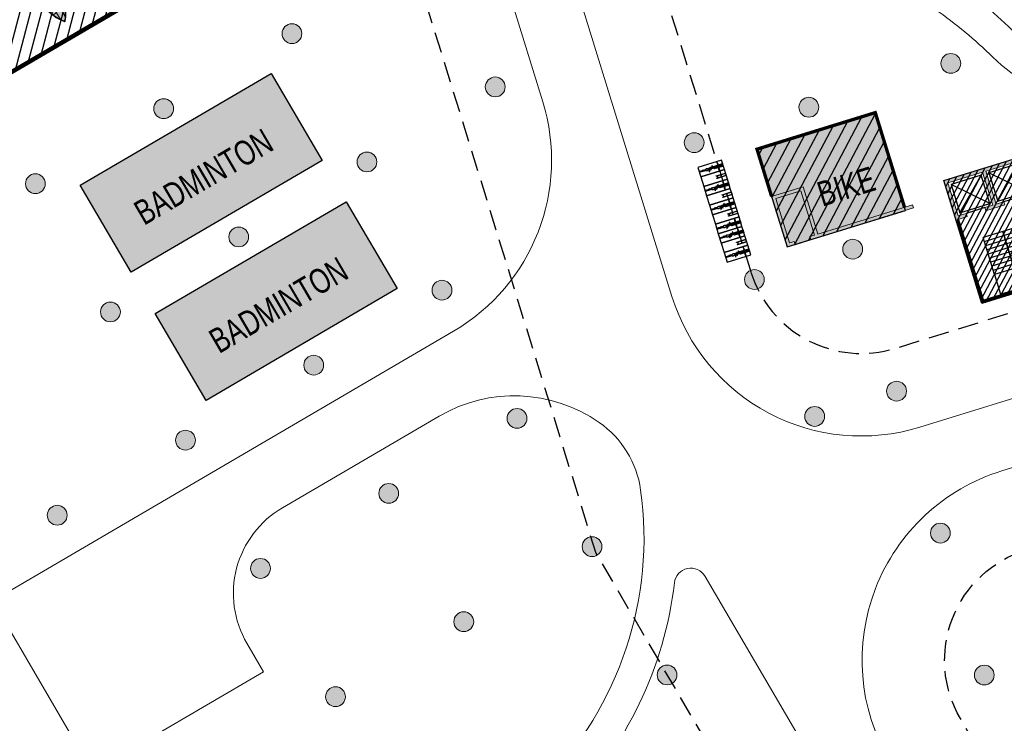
# Model space of a CAD drawing. Header units: millimetres. Extents: x -1402 to -179, y -280 to 6164.
# Tile 9 of 212: x -712 to -653, y 65 to 107. Entities that reach past the tile are written whole.
import ezdxf
from ezdxf.xclip import XClip

# ---------------------------------------------------------------- set-up
doc = ezdxf.new("R2010")
doc.units = ezdxf.units.MM
doc.header["$XCLIPFRAME"] = 0
doc.linetypes.add('AJN-Projection', pattern=[0.375, 0.25, -0.125])
doc.layers.get('0').update_dxf_attribs({"linetype": 'CONTINUOUS'})
doc.layers.get('DEFPOINTS').update_dxf_attribs({"linetype": 'CONTINUOUS'})
for name, color, linetype, lineweight in [('AJN-2-POT 120', 2, 'CONTINUOUS', 20), ('AJN-2-SBT-C', 2, 'CONTINUOUS', 20), ('AJN-5-ASC-C', 230, 'CONTINUOUS', 30), ('AJN-7-500-A', 10, 'CONTINUOUS', 18), ('AJN-8-252-H', 252, 'CONTINUOUS', 20), ('AJN-9-CIRCULATION-CAR', 251, 'CONTINUOUS', 5)]:
    doc.layers.add(name, color=color, linetype=linetype, lineweight=lineweight)
for name, color, linetype, true_color in [('AJN-2-SBT-H', 7, 'CONTINUOUS', 0x6e6e6e), ('AJN-8-254-H-CLAIR', 7, 'CONTINUOUS', 0xededed), ('AJN-9-SRF-MARINHORIZON-CIRUCLATION 100 %', 7, 'CONTINUOUS', 0xd100d1), ('AJN-9-SRF-MARINHORIZON-SERVICE', 7, 'CONTINUOUS', 0x645418)]:
    doc.layers.add(name, color=color, linetype=linetype, true_color=true_color)
for name, color, linetype in [('AJN-2-SBT-P', 251, 'AJN-Projection'), ('AJN-2-SBT-V', 51, 'CONTINUOUS'), ('AJN-3-MEX-V', 141, 'CONTINUOUS'), ('AJN-8-251-H', 251, 'CONTINUOUS')]:
    doc.layers.add(name, color=color, linetype=linetype)
doc.styles.get("Standard").update_dxf_attribs({"font": 'rs.shx', "bigfont": 'hztxt.shx'})

# ---------------------------------------------------------------- blocks, each defined once
blk = doc.blocks.new('1.20diam')
at = {"layer": 'AJN-2-SBT-H'}
h = blk.add_hatch(color=256, dxfattribs=at)
h.dxf.hatch_style = 1
edge = h.paths.add_edge_path()
edge.add_arc((0, 0), 0.6, 0, 360)
at = {"layer": 'AJN-2-POT 120', "linetype": 'Continuous'}
blk.add_circle((0, 0), 0.6, dxfattribs=at)
blk = doc.blocks.new('Badminton Court')
at = {"layer": 'AJN-8-254-H-CLAIR'}
h = blk.add_hatch(color=256, dxfattribs=at)
h.dxf.hatch_style = 1
h.paths.add_polyline_path([(0, 6.1), (13.4, 6.1), (13.4, 0), (0, 0)])
at = {"layer": 'AJN-2-SBT-V', "flags": 128}
blk.add_lwpolyline([(0, 6.1), (13.4, 6.1), (13.4, 0), (0, 0)], close=True, dxfattribs=at)
at = {"layer": 'AJN-7-500-A', "insert": (6.7, 2), "char_height": 1.5, "attachment_point": 8}
blk.add_mtext_dynamic_manual_height_columns('{\\fSwis721 LtCn BT|b0|i0|c0|p34;BADMINTON }', width=13.66556, gutter_width=35.694, heights=[0], dxfattribs=at)
blk = doc.blocks.new('A$C3204046C')
at = {"layer": 'AJN-2-SBT-H'}
h = blk.add_hatch(color=256, dxfattribs=at)
h.dxf.hatch_style = 1
h.paths.add_polyline_path([(2, 0.2), (2, 3.2), (0, 3.2), (0, 0), (0.5, 0), (0.5, 0.2), (0.2, 0.2), (0.2, 3), (1.8, 3), (1.8, 0.2), (1.5, 0.2), (1.5, 0), (8, 0), (8, 0.2)])
at = {"layer": 'AJN-8-254-H-CLAIR'}
h = blk.add_hatch(color=256, dxfattribs=at)
h.dxf.hatch_style = 1
h.paths.add_polyline_path([(7.5, 6.2), (0, 6.2), (0, 3.2), (2, 3.2), (2, 0.2), (7.5, 0.2)])
h.paths.add_polyline_path([(1.8, 3), (0.2, 3), (0.2, 0.2), (0.5, 0.2), (0.5, 0), (1.5, 0), (1.5, 0.2), (1.8, 0.2)])
at = {"layer": 'AJN-9-SRF-MARINHORIZON-SERVICE'}
h = blk.add_hatch(dxfattribs=at)
h.set_pattern_fill('ANSI31', color=256, scale=0.2, angle=-17.1663)
h.set_pattern_definition([(45, (-18.75, 34.7), (-0.449013, 0.449013), [])])
h.paths.add_polyline_path([(7.5, 0), (7.5, 6.2), (0, 6.2), (0, 0)])
at = {"layer": 'AJN-2-SBT-C', "flags": 128}
blk.add_lwpolyline([(0.2, 3), (0.2, 0.2), (0.5, 0.2), (0.5, 0), (0, 0), (0, 3.2), (2, 3.2), (2, 0.2), (8, 0.2), (8, 0), (1.5, 0), (1.5, 0.2), (1.8, 0.2), (1.8, 3)], close=True, dxfattribs=at)
at = {"layer": 'AJN-2-SBT-V'}
blk.add_line((0.5, 0), (1.5, 0), dxfattribs=at)
at = {"layer": 'AJN-3-MEX-V', "color": 132, "lineweight": 0, "ltscale": 1.5, "const_width": 0.2}
blk.add_lwpolyline([(0, 3.2), (0, 6.2), (7.5, 6.2), (7.5, 0.2)], dxfattribs=at)
at = {"layer": 'AJN-9-SRF-MARINHORIZON-SERVICE'}
blk.add_lwpolyline([(7.5, 6.2), (0, 6.2), (0, 0), (7.5, 0)], close=True, dxfattribs=at)
at = {"layer": 'AJN-7-500-A', "insert": (4.5, 1.7), "char_height": 1.5, "attachment_point": 8}
blk.add_mtext_dynamic_manual_height_columns('{\\fSwis721 LtCn BT|b0|i0|c0|p34;BIKE }', width=13.66556, gutter_width=35.694, heights=[0], dxfattribs=at)
blk = doc.blocks.new('Bike rack 01_top_cad-block.com')
at = {"color": 0}
for points in [[(0, 57), (0, 77), (-562, 77, 1), (-562, 57)], [(0, -77), (0, -57), (-562, -57, 1), (-562, -77)]]:
    blk.add_lwpolyline(points, format="xyb", close=True, dxfattribs=at)
for points in [[(-506, 57), (-506, -57)], [(-496, 57), (-496, -57)], [(-286, 57), (-286, -57)], [(-276, 57), (-276, -57)], [(-5, 57), (-5, -57)], [(0, 58), (0, -58)]]:
    blk.add_lwpolyline(points, dxfattribs=at)
blk = doc.blocks.new('bicycle')
for p, q in [((7365.077, -8018.021), (7365.077, -8018.041)), ((7365.077, -8018.021), (7365.163, -8018.021)), ((7365.077, -8018.041), (7365.163, -8018.041)), ((7365.163, -8018.011), (7365.163, -8018.051)), ((7365.163, -8018.011), (7365.168, -8018.011)), ((7365.163, -8018.051), (7365.168, -8018.051)), ((7365.168, -8018.011), (7365.168, -8018.051)), ((7365.168, -8018.021), (7365.357, -8018.021)), ((7365.168, -8018.041), (7365.357, -8018.041)), ((7365.307, -8017.96), (7365.307, -8018.021)), ((7365.307, -8017.96), (7365.322, -8017.96)), ((7365.307, -8018.041), (7365.307, -8018.082)), ((7365.322, -8017.96), (7365.322, -8018.021)), ((7365.322, -8018.041), (7365.322, -8018.077)), ((7365.327, -8017.919), (7365.357, -8017.919)), ((7365.327, -8017.919), (7365.327, -8018.021)), ((7365.327, -8018.041), (7365.327, -8018.09)), ((7365.327, -8018.113), (7365.327, -8018.613)), ((7365.332, -8017.76), (7365.332, -8017.919)), ((7365.337, -8018.116), (7365.337, -8018.161)), ((7365.342, -8018.097), (7365.347, -8018.097)), ((7365.347, -8018.041), (7365.347, -8018.132)), ((7365.387, -8017.919), (7365.357, -8017.919)), ((7365.545, -8018.021), (7365.357, -8018.021)), ((7365.545, -8018.041), (7365.357, -8018.041)), ((7365.367, -8018.041), (7365.367, -8018.132)), ((7365.371, -8018.097), (7365.367, -8018.097)), ((7365.377, -8018.116), (7365.377, -8018.161)), ((7365.382, -8017.76), (7365.382, -8017.919)), ((7365.387, -8017.919), (7365.387, -8018.021)), ((7365.387, -8018.041), (7365.387, -8018.09)), ((7365.387, -8018.113), (7365.387, -8018.617)), ((7365.391, -8017.96), (7365.391, -8018.021)), ((7365.406, -8017.96), (7365.391, -8017.96)), ((7365.391, -8018.041), (7365.391, -8018.077)), ((7365.406, -8017.96), (7365.406, -8018.021)), ((7365.406, -8018.041), (7365.406, -8018.082)), ((7365.55, -8018.011), (7365.545, -8018.011)), ((7365.545, -8018.011), (7365.545, -8018.051)), ((7365.55, -8018.051), (7365.545, -8018.051)), ((7365.55, -8018.011), (7365.55, -8018.051)), ((7365.637, -8018.021), (7365.55, -8018.021)), ((7365.637, -8018.041), (7365.55, -8018.041)), ((7365.637, -8018.021), (7365.637, -8018.041)), ((7365.213, -8018.605), (7365.284, -8018.605)), ((7365.213, -8018.645), (7365.213, -8018.605)), ((7365.284, -8018.645), (7365.213, -8018.645)), ((7365.277, -8018.491), (7365.287, -8018.491)), ((7365.277, -8018.511), (7365.277, -8018.491)), ((7365.277, -8018.511), (7365.287, -8018.511)), ((7365.284, -8018.605), (7365.284, -8018.645)), ((7365.284, -8018.615), (7365.287, -8018.615)), ((7365.284, -8018.635), (7365.287, -8018.635)), ((7365.287, -8018.481), (7365.297, -8018.481)), ((7365.287, -8018.645), (7365.287, -8018.481)), ((7365.287, -8018.645), (7365.297, -8018.645)), ((7365.327, -8018.611), (7365.296, -8018.724)), ((7365.297, -8018.645), (7365.297, -8018.481)), ((7365.297, -8018.491), (7365.327, -8018.491)), ((7365.297, -8018.511), (7365.327, -8018.511)), ((7365.356, -8018.589), (7365.355, -8018.589)), ((7365.356, -8018.589), (7365.358, -8018.589)), ((7365.385, -8018.611), (7365.417, -8018.724)), ((7365.397, -8018.491), (7365.387, -8018.491)), ((7365.397, -8018.511), (7365.387, -8018.511)), ((7365.407, -8018.401), (7365.397, -8018.401)), ((7365.397, -8018.401), (7365.397, -8018.601)), ((7365.407, -8018.601), (7365.397, -8018.601)), ((7365.407, -8018.401), (7365.407, -8018.601)), ((7365.417, -8018.491), (7365.407, -8018.491)), ((7365.417, -8018.511), (7365.407, -8018.511)), ((7365.417, -8018.358), (7365.417, -8018.521)), ((7365.427, -8018.358), (7365.417, -8018.358)), ((7365.427, -8018.521), (7365.417, -8018.521)), ((7365.427, -8018.358), (7365.427, -8018.521)), ((7365.43, -8018.368), (7365.427, -8018.368)), ((7365.43, -8018.388), (7365.427, -8018.388)), ((7365.437, -8018.491), (7365.427, -8018.491)), ((7365.437, -8018.511), (7365.427, -8018.511)), ((7365.43, -8018.398), (7365.43, -8018.358)), ((7365.43, -8018.358), (7365.5, -8018.358)), ((7365.5, -8018.398), (7365.43, -8018.398)), ((7365.437, -8018.491), (7365.437, -8018.511)), ((7365.5, -8018.358), (7365.5, -8018.398)), ((7365.292, -8018.758), (7365.294, -8018.779)), ((7365.327, -8018.823), (7365.327, -8018.967)), ((7365.327, -8018.967), (7365.357, -8018.967)), ((7365.332, -8018.967), (7365.332, -8019.182)), ((7365.333, -8018.825), (7365.348, -8018.828)), ((7365.364, -8018.828), (7365.348, -8018.828)), ((7365.387, -8018.967), (7365.357, -8018.967)), ((7365.379, -8018.825), (7365.364, -8018.828)), ((7365.382, -8018.967), (7365.382, -8019.182)), ((7365.392, -8019.027), (7365.382, -8019.027)), ((7365.387, -8018.823), (7365.387, -8018.967)), ((7365.392, -8018.907), (7365.387, -8018.907)), ((7365.392, -8018.907), (7365.392, -8019.027)), ((7365.399, -8018.927), (7365.392, -8018.927)), ((7365.399, -8019.007), (7365.392, -8019.007)), ((7365.399, -8018.927), (7365.399, -8019.007)), ((7365.42, -8018.758), (7365.419, -8018.779))]:
    blk.add_line(p, q)
blk.add_circle((7365.357, -8018.161), 0.02)
blk.add_circle((7365.357, -8018.161), 0.02)
for centre, radius, start, end in [((7365.342, -8018.082), 0.035, 180, 261.3634), ((7365.342, -8018.077), 0.02, 180, 270), ((7365.357, -8017.76), 0.025, 0, 180), ((7365.357, -8018.118), 0.02, 119.99715, 174.3527), ((7365.357, -8018.129), 0.0103, 194.64529, 345.35471), ((7365.357, -8018.118), 0.02, 5.6473, 60.00285), ((7365.371, -8018.077), 0.02, 270, 0), ((7365.371, -8018.082), 0.035, 278.6366, 0), ((7365.392, -8018.751), 0.1, 164.42973, 183.87658), ((7365.356, -8018.619), 0.03, 92.82692, 164.42973), ((7365.356, -8018.619), 0.03, 15.57027, 87.17308), ((7365.32, -8018.751), 0.1, 356.12342, 15.57027), ((7365.344, -8018.776), 0.05, 183.87658, 257.85701), ((7365.357, -8019.182), 0.025, 180, 0), ((7365.369, -8018.776), 0.05, 282.14299, 356.12342)]:
    blk.add_arc(centre, radius, start, end)
blk = doc.blocks.new('A$C2F61343D')
at = {"layer": 'AJN-8-251-H', "flags": 128}
for points in [[(0, 6), (1.5, 6), (1.5, 5.4), (0, 5.4)], [(0, 5.4), (1.5, 5.4), (1.5, 4.8), (0, 4.8)], [(0, 4.8), (1.5, 4.8), (1.5, 4.2), (0, 4.2)], [(0, 4.2), (1.5, 4.2), (1.5, 3.6), (0, 3.6)], [(0, 3.6), (1.5, 3.6), (1.5, 3), (0, 3)], [(0, 3), (1.5, 3), (1.5, 2.4), (0, 2.4)], [(0, 2.4), (1.5, 2.4), (1.5, 1.8), (0, 1.8)], [(0, 1.8), (1.5, 1.8), (1.5, 1.2), (0, 1.2)], [(0, 1.2), (1.5, 1.2), (1.5, 0.6), (0, 0.6)], [(0, 0.6), (1.5, 0.6), (1.5, 0), (0, 0)]]:
    blk.add_lwpolyline(points, close=True, dxfattribs=at)
at = {"layer": 'AJN-8-251-H', "rotation": 90.00000268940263}
for p in [(-8017.729, -7359.657), (-8017.729, -7360.857), (-8017.729, -7362.057), (-8017.729, -7363.257), (-8017.729, -7363.857), (-8017.729, -7365.057)]:
    blk.add_blockref('bicycle', p, dxfattribs=at)
at = {"layer": 'AJN-8-251-H', "xscale": 0.001038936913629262, "yscale": 0.001038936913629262, "zscale": 0.001038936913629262, "rotation": 180.0000026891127}
for p in [(0, 5.7), (0, 5.7), (0, 5.1), (0, 4.5), (0, 3.9), (0, 3.3), (0, 2.7), (0, 2.1), (0, 1.5), (0, 0.9), (0, 0.3)]:
    blk.add_blockref('Bike rack 01_top_cad-block.com', p, dxfattribs=at)
blk = doc.blocks.new('AJN-929-MASSE ROUTE')
at = {"layer": 'AJN-9-CIRCULATION-CAR', "flags": 128}
for points in [[(-415.502, 164.454), (-560.769, 164.454, 0.150211), (-783.185, 96.093, 0.415079), (-787.41, 73.829), (-714.7, -32.601, 0.278477), (-699.654, -39.47, 0.207314), (-646.045, -8.507, -0.026766), (-643.932, -5.956, -0.580748), (-623.62, -10.642, -0.010013), (-622.975, -12.956), (-622.161, -16.121, 0.117872), (-608.249, -42.431), (-588.292, -65.137, 0.131416), (-578.835, -71.447), (-552.333, -80.438, -0.316682), (-534.147, -105.363), (-533.991, -114.542, -0.069036), (-534.88, -121.854), (-542.883, -152.093, 0.058225), (-543.529, -156.597), (-543.973, -173.582, 0.332445), (-532.906, -189.222), (-471.147, -209.216)], [(-589.066, 71.832, 0.11968), (-611.506, 83.105, -0.180949), (-620.628, 89.117, 0.320427), (-621.731, 89.483), (-652.903, 79.854, 0.4832), (-659.719, 62.329), (-631.635, 14.318, 0.302418), (-619.683, 8.483, 0.027555), (-569.359, 18.071, 0.434166), (-567.937, 20.624), (-579.852, 57.693, 0.122988), (-589.131, 71.889)]]:
    blk.add_lwpolyline(points, format="xyb", dxfattribs=at)
for points in [[(-680.154, 114.979, 0.279588), (-673.086, 113.678, -0.210377), (-664.022, 113.826, -0.063202), (-655.764, 109.443, -0.039223), (-652.043, 106.355, 0.241393), (-643.392, 103.704, -0.084777), (-632.523, 103.783, -0.261641), (-621.242, 94.777, 0.389343), (-620.02, 94.198), (-578.251, 107.1, 0.309098), (-577.549, 107.984, -0.07733), (-574.535, 121.067, -0.173461), (-568.342, 128.225, -0.134022), (-559.25, 129.737, 0.231088), (-542.559, 135.907, 0.10037), (-536.364, 146.301, 0.160615), (-536.311, 149.118), (-537.199, 151.996, 0.328946), (-548.665, 160.454), (-560.769, 160.454, 0.075095), (-676.545, 142.967, 0.414152), (-684.466, 127.961), (-680.735, 115.883, 0.136833)], [(-767.031, 51.091, 0.208627), (-737.14, 30.554, 0.111115), (-724.76, 30.934, 0.062365), (-721.118, 32.493, -0.050657), (-714.612, 35.588, -0.115114), (-707.224, 36.058, 0.393102), (-688.907, 46.969, -0.124767), (-680.685, 60.913, 0.234187), (-674.772, 78.701, 0.208585), (-677.281, 82.789, 0.292535), (-686.974, 83.176), (-696.469, 77.622, 0.414214), (-698.619, 69.414), (-697.609, 67.688), (-707.967, 61.629), (-714.026, 71.987), (-686.107, 88.318, 0.348436), (-680.7, 102.218), (-687.981, 125.787, 0.436046), (-703.826, 133.418, 0.055762), (-780.938, 92.783, 0.415079), (-784.107, 76.086)], [(-679.092, 110.563), (-672.873, 90.431, 0.414214), (-657.865, 82.507), (-623.861, 93.011, 0.4483), (-623.241, 94.369, 0.253828), (-632.845, 101.809, 0.084777), (-643.041, 101.735, -0.241393), (-653.437, 104.921, 0.039223), (-656.916, 107.808, 0.063473), (-664.765, 111.969, 0.213452), (-672.317, 111.83, -0.17854), (-677.796, 111.798, 0.619274)], [(-649.257, -6.124, -0.207314), (-700.113, -35.496, -0.278477), (-711.397, -30.345), (-755.046, 33.548, -0.812767), (-753.69, 34.959, 0.092549), (-737.519, 28.59, 0.111347), (-724.234, 29.004, 0.062997), (-720.094, 30.775, -0.050392), (-713.988, 33.688, -0.113475), (-707.597, 34.093, 0.392299), (-686.987, 46.408, -0.124767), (-679.264, 59.505, 0.167594), (-672.725, 73.08, -0.719777), (-670.869, 73.468), (-638.052, 17.366, -0.388291), (-641.451, 1.531, 0.078664)]]:
    blk.add_lwpolyline(points, format="xyb", close=True, dxfattribs=at)
at = {"layer": 'DEFPOINTS', "linetype": 'AJN-Projection', "ltscale": 5, "flags": 128}
blk.add_lwpolyline([(-354.056, 185.954, -0.270072), (-339.186, 164.409), (-334.697, 105.889, -0.436819), (-341.677, 98.354), (-383.228, 98.354, -0.414214), (-390.228, 105.354), (-390.228, 134.835, 0.035319), (-390.437, 137.791, 0.081642), (-396.752, 157.909, 0.283157), (-415.502, 169.454), (-560.769, 169.454, 0.150211), (-785.993, 100.23, 0.415079), (-791.538, 71.009), (-718.829, -35.422, 0.278477), (-699.081, -44.437, 0.207314), (-642.029, -11.486, -0.026766), (-640.257, -9.347, -0.580748), (-628.408, -12.08, -0.010013), (-627.817, -14.202), (-627.003, -17.366, 0.117872), (-612.005, -45.732), (-592.047, -68.438, 0.131416), (-580.442, -76.182), (-553.94, -85.173, -0.316682), (-539.146, -105.448), (-538.991, -114.627, -0.069036), (-539.713, -120.575), (-547.717, -150.814, 0.058225), (-548.527, -156.466), (-548.971, -173.451, 0.332445), (-534.446, -193.979), (-472.772, -213.946), (-406.059, -238.209, -0.201513), (-402.079, -241.891, 2.448775), (-395.858, -224.787, -0.201513), (-401.274, -225.052), (-454.455, -205.71, -0.424955), (-456.795, -200.448), (-451.221, -186.708, -0.138155), (-447.431, -181.824), (-436.572, -171.608, 0.139379), (-429.667, -160.061), (-423.204, -135.958, -0.049683), (-422.406, -133.844), (-407.083, -102.958, -0.284919), (-403.499, -100.736), (-385.055, -100.736), (-385.055, -84.236), (-418.996, -84.236, -0.077566), (-420.215, -84.046), (-438.64, -78.151, -0.202179), (-451.404, -64.345), (-453.295, -59.119, -0.047599), (-454.442, -54.667), (-459.193, -24.64, -0.680039), (-452.787, -20.857), (-450.14, -22.916, 0.106109), (-435.7, -29.885), (-411.401, -35.785, 0.078124), (-404.901, -36.321), (-362.327, -33.18), (-363.945, -11.24), (-385.886, -12.859), (-385.371, -19.84, -0.414214), (-386.294, -20.911), (-405.931, -22.359, -0.078124), (-408.098, -22.181), (-432.397, -16.28, -0.106109), (-441.544, -11.865), (-446, -8.4, 0.136456), (-454.921, -4.734), (-467.688, -3.213, -0.096406), (-472.126, -1.787), (-481.88, 3.579, -0.058253), (-484.186, 5.224), (-492.341, 12.607, -0.188385), (-502.409, 32.795), (-506.607, 79.206, -0.529415), (-497.656, 86.551, 0.072131), (-449.399, 79.623, 0.049214), (-439.14, 80.438, 0.050753), (-432.692, 82.479, -0.086541), (-424.874, 84.354), (-339.529, 84.354, -0.391964), (-332.549, 77.889), (-321.587, -65.021, 0.192167), (-312.769, -82.989, 0.192167)], format="xyb", dxfattribs=at)
for points in [[(-668.095, 91.906, 0.414214), (-659.341, 87.284), (-541.056, 123.823, 0.414214), (-536.434, 132.578), (-541.977, 150.52, 0.328946), (-548.665, 155.454), (-560.769, 155.454, 0.075097), (-675.068, 138.19, 0.41619), (-679.688, 129.436)], [(-779.978, 78.906, -0.415079), (-778.13, 88.646, -0.055783), (-702.001, 128.763, -0.436549), (-692.758, 124.312), (-677.49, 74.884), (-642.368, 14.841, -0.388291), (-644.351, 5.604, 0.078664), (-653.273, -3.145, -0.207314), (-700.686, -30.529, -0.278477), (-707.269, -27.524)], [(-651.427, 75.076), (-536.924, 110.447, -0.414214), (-528.17, 105.825), (-521.364, 83.791, -0.052399), (-520.837, 81.126), (-517.787, 47.401, -0.267701), (-520.722, 41.052, -0.080877), (-538.232, 32.219, -0.045861), (-620.347, 13.439, -0.302418), (-627.319, 16.842), (-655.403, 64.854, -0.4832)]]:
    blk.add_lwpolyline(points, format="xyb", close=True, dxfattribs=at)
blk = doc.blocks.new('A$C46E24FA1')
at = {"layer": 'AJN-2-SBT-V', "linetype": 'Continuous'}
for p, q in [((0, 2.34), (1.25, 2.34)), ((0, 0), (0, 2.34)), ((0, 2.08), (1.25, 2.08)), ((0, 1.82), (1.25, 1.82)), ((1.25, 2.34), (1.25, 0)), ((0, 1.56), (1.25, 1.56)), ((0, 1.3), (1.25, 1.3)), ((0, 1.04), (1.25, 1.04)), ((0, 0.78), (1.25, 0.78)), ((0, 0.52), (1.25, 0.52)), ((0, 0.26), (1.25, 0.26)), ((0, 0), (1.25, 0))]:
    blk.add_line(p, q, dxfattribs=at)
blk = doc.blocks.new('A$C25855C8C')
at = {"layer": 'AJN-2-SBT-H'}
h = blk.add_hatch(color=256, dxfattribs=at)
h.dxf.hatch_style = 1
h.paths.add_polyline_path([(-1.8, -2.5), (-1.8, -2.3), (-2.3, -2.3), (-2.3, -0.2), (-0.1, -0.2), (-0.1, -2.3), (-0.6, -2.3), (-0.6, -2.5), (0.6, -2.5), (0.6, -2.3), (0.1, -2.3), (0.1, -0.2), (2.3, -0.2), (2.3, -2.3), (1.8, -2.3), (1.8, -2.5), (2.5, -2.5), (2.5, 0), (-2.5, 0), (-2.5, -2.5)])
at = {"layer": 'AJN-9-SRF-MARINHORIZON-CIRUCLATION 100 %'}
h = blk.add_hatch(dxfattribs=at)
h.set_pattern_fill('ANSI31', color=256, scale=0.1, angle=342.8337)
h.set_pattern_definition([(45, (4294.418, -2579.6634), (-0.224506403, 0.224506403), [])])
h.paths.add_polyline_path([(-2.5, 0), (-2.5, -7.79), (2.5, -7.79), (2.5, 0)])
at = {"layer": 'AJN-2-SBT-C', "flags": 128}
blk.add_lwpolyline([(-0.6, -2.3), (-0.6, -2.5), (0.6, -2.5), (0.6, -2.3), (0.1, -2.3), (0.1, -0.2), (2.3, -0.2), (2.3, -2.3), (1.8, -2.3), (1.8, -2.5), (2.5, -2.5), (2.5, 0), (-2.5, 0), (-2.5, -2.5), (-1.8, -2.5), (-1.8, -2.3), (-2.3, -2.3), (-2.3, -0.2), (-0.1, -0.2), (-0.1, -2.3)], close=True, dxfattribs=at)
at = {"layer": 'AJN-2-SBT-V'}
for p, q in [((-0.6, -2.3), (-1.8, -2.3)), ((1.8, -2.3), (0.6, -2.3))]:
    blk.add_line(p, q, dxfattribs=at)
at = {"layer": 'AJN-2-SBT-V', "flags": 128}
blk.add_lwpolyline([(-1.25, -6.34), (-1.25, -7.59), (1.25, -7.59), (1.25, -6.34)], close=True, dxfattribs=at)
at = {"layer": 'AJN-3-MEX-V', "color": 132, "const_width": 0.2, "flags": 128}
blk.add_lwpolyline([(-2.4, -2.5), (-2.4, -7.69), (2.4, -7.69), (2.4, -2.5)], dxfattribs=at)
at = {"layer": 'AJN-5-ASC-C'}
for p, q in [((-0.25, -2.15), (-2.15, -0.35)), ((-2.15, -2.15), (-0.25, -0.35)), ((2.15, -2.15), (0.25, -0.35)), ((0.25, -2.15), (2.15, -0.35))]:
    blk.add_line(p, q, dxfattribs=at)
for points in [[(-0.25, -2.15), (-0.25, -0.35), (-2.15, -0.35), (-2.15, -2.15)], [(2.15, -2.15), (2.15, -0.35), (0.25, -0.35), (0.25, -2.15)]]:
    blk.add_lwpolyline(points, close=True, dxfattribs=at)
at = {"layer": 'AJN-9-SRF-MARINHORIZON-CIRUCLATION 100 %'}
blk.add_lwpolyline([(-2.5, 0), (2.5, 0), (2.5, -7.79), (-2.5, -7.79)], close=True, dxfattribs=at)
at = {"linetype": 'Continuous', "rotation": 179.9999999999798}
for p in [(0, -4), (1.25, -4)]:
    blk.add_blockref('A$C46E24FA1', p, dxfattribs=at)
blk = doc.blocks.new('sailing boat')
at = {"true_color": 0xffffff}
h = blk.add_hatch(color=7, dxfattribs=at)
h.dxf.hatch_style = 1
edge = h.paths.add_edge_path()
edge.add_spline(control_points=[(-1926.42, 1344.84), (-1927.88, 1345.54), (-1929.25, 1346), (-1932.39, 1346.48), (-1935.54, 1346.36), (-1938.27, 1346.1), (-1939.93, 1345.39), (-1940.4, 1344.91)], knot_values=[0, 0, 0, 0, 4.479585, 8.190401, 13.82861, 17.936257, 20.894722, 20.894722, 20.894722, 20.894722], degree=3, periodic=0)
edge.add_arc((-1940.42, 1344.84), 0.0772, 0, 73.1331, ccw=False)
edge.add_arc((-1940.42, 1344.84), 0.0772, -73.1331, 0, ccw=False)
edge.add_spline(control_points=[(-1940.4, 1344.76), (-1939.93, 1344.28), (-1938.27, 1343.57), (-1935.54, 1343.31), (-1932.39, 1343.19), (-1929.25, 1343.67), (-1927.69, 1344.19), (-1926.42, 1344.84)], knot_values=[0, 0, 0, 0, 2.958465, 7.066113, 12.704322, 16.415137, 20.894722, 20.894722, 20.894722, 20.894722], degree=3, periodic=0)
for p, q in [((-1939.07, 1345.64), (-1939.07, 1345.17)), ((-1928.98, 1345.56), (-1928.92, 1345.77)), ((-1939.99, 1345.17), (-1935.66, 1345.17)), ((-1939.97, 1344.49), (-1935.66, 1344.49)), ((-1939.07, 1344.49), (-1939.07, 1344.03)), ((-1934.23, 1345.29), (-1928.74, 1345.29)), ((-1934.23, 1344.37), (-1928.74, 1344.37)), ((-1928.74, 1345.29), (-1928.74, 1344.37)), ((-1927.96, 1344.45), (-1927.88, 1344.25)), ((-1927.93, 1345.2), (-1927.86, 1345.4)), ((-1928.88, 1344.14), (-1928.82, 1343.93))]:
    blk.add_line(p, q)
for points in [[(-1935.66, 1345.48), (-1934.24, 1345.48), (-1934.24, 1344.18), (-1935.66, 1344.18)], [(-1938.35, 1345), (-1937.96, 1345), (-1937.96, 1344.64), (-1938.35, 1344.64)], [(-1931.08, 1344.91), (-1930.85, 1344.91), (-1930.85, 1344.7), (-1931.08, 1344.7)], [(-1927.62, 1345.02), (-1927.26, 1345.02), (-1927.26, 1344.65), (-1927.62, 1344.65)]]:
    blk.add_lwpolyline(points, close=True)
blk.add_circle((-1940.42, 1344.84), 0.0772)
for points, knots in [([(-1940.4, 1344.91), (-1939.93, 1345.39), (-1938.27, 1346.1), (-1935.54, 1346.36), (-1932.39, 1346.48), (-1929.25, 1346), (-1927.88, 1345.54), (-1926.42, 1344.84)], [0, 0, 0, 0, 2.958465, 7.066113, 12.704322, 16.415137, 20.894722, 20.894722, 20.894722, 20.894722]), ([(-1940.35, 1344.86), (-1940.24, 1344.98), (-1940.11, 1345.08), (-1939.69, 1345.37), (-1939.37, 1345.53), (-1938.77, 1345.76), (-1938.5, 1345.84), (-1937.96, 1345.98), (-1937.7, 1346.03), (-1936.91, 1346.16), (-1936.38, 1346.2), (-1935.14, 1346.29), (-1934.42, 1346.33), (-1933.26, 1346.34), (-1932.84, 1346.33), (-1931.74, 1346.27), (-1931.07, 1346.2), (-1930.16, 1346.05), (-1929.89, 1346), (-1929.12, 1345.83), (-1928.66, 1345.71), (-1927.68, 1345.34), (-1927.2, 1345.13), (-1926.58, 1344.83)], [0, 0, 0, 0, 0.741941, 0.741941, 2.225823, 2.225823, 3.430018, 3.430018, 4.634214, 4.634214, 7.042606, 7.042606, 10.210601, 10.210601, 12.06119, 12.06119, 14.986101, 14.986101, 16.261097, 16.261097, 18.811087, 18.811087, 20.759832, 20.759832, 20.759832, 20.759832]), ([(-1928.98, 1345.56), (-1928.93, 1345.55), (-1928.88, 1345.53), (-1928.55, 1345.43), (-1928.26, 1345.33), (-1927.93, 1345.2)], [17.472026, 17.472026, 17.472026, 17.472026, 17.736354, 17.736354, 19.181886, 19.181886, 19.181886, 19.181886]), ([(-1940.4, 1344.76), (-1939.93, 1344.28), (-1938.27, 1343.57), (-1935.54, 1343.31), (-1932.39, 1343.19), (-1929.25, 1343.67), (-1927.69, 1344.19), (-1926.42, 1344.84)], [0, 0, 0, 0, 2.958465, 7.066113, 12.704322, 16.415137, 20.894722, 20.894722, 20.894722, 20.894722]), ([(-1940.35, 1344.81), (-1940.24, 1344.69), (-1940.11, 1344.59), (-1939.69, 1344.3), (-1939.37, 1344.14), (-1938.77, 1343.91), (-1938.5, 1343.83), (-1937.96, 1343.7), (-1937.7, 1343.64), (-1936.91, 1343.51), (-1936.38, 1343.47), (-1935.06, 1343.38), (-1934.24, 1343.34), (-1932.96, 1343.34), (-1932.5, 1343.35), (-1931.11, 1343.46), (-1930.19, 1343.6), (-1928.51, 1343.99), (-1927.73, 1344.26), (-1926.61, 1344.82), (-1926.6, 1344.83), (-1926.58, 1344.83)], [0, 0, 0, 0, 0.741941, 0.741941, 2.225823, 2.225823, 3.430018, 3.430018, 4.634214, 4.634214, 7.042606, 7.042606, 10.589154, 10.589154, 12.609716, 12.609716, 16.650839, 16.650839, 20.691962, 20.691962, 20.742242, 20.742242, 20.742242, 20.742242])]:
    blk.add_open_spline(points, degree=3, knots=knots)
blk.add_open_spline([(-1928.88, 1344.14), (-1928.58, 1344.22), (-1928.28, 1344.32), (-1927.96, 1344.45)], degree=3)
blk = doc.blocks.new('A$C357E543C')
at = {"layer": 'AJN-2-SBT-H'}
h = blk.add_hatch(color=256, dxfattribs=at)
h.dxf.hatch_style = 1
h.paths.add_polyline_path([(2.75, 1.8), (1.25, 1.8), (1.25, 2.35), (1.05, 2.35), (1.05, 1.8), (-1.05, 1.8), (-1.05, 3.9), (1.05, 3.9), (1.05, 3.35), (1.25, 3.35), (1.25, 6.4), (-1.25, 6.4), (-1.25, 5.65), (-1.05, 5.65), (-1.05, 6.2), (1.05, 6.2), (1.05, 4.1), (-1.05, 4.1), (-1.05, 4.65), (-1.25, 4.65), (-1.25, 1.8), (-2.75, 1.8), (-2.75, 9.659, 0.00013), (-2.95, 9.672), (-2.95, 1.6), (2.95, 1.6), (2.95, 9.259, 0.00013), (2.75, 9.275)])
at = {"layer": 'AJN-9-SRF-MARINHORIZON-CIRUCLATION 100 %'}
h = blk.add_hatch(dxfattribs=at)
h.set_pattern_fill('ANSI31', color=256, scale=0.1)
h.set_pattern_definition([(45, (489.0039, -3178.20952), (-0.224506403, 0.224506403), [])])
h.paths.add_polyline_path([(2.95, 9.46, 0.003821), (-2.95, 9.872), (-2.95, 1.6), (2.95, 1.6)])
at = {"layer": 'AJN-2-SBT-C', "flags": 128}
blk.add_lwpolyline([(-1.25, 1.8), (-2.75, 1.8), (-2.75, 9.659, 0.00013), (-2.95, 9.672), (-2.95, 1.6), (2.95, 1.6), (2.95, 9.259, 0.00013), (2.75, 9.275), (2.75, 1.8), (1.25, 1.8), (1.25, 2.35), (1.05, 2.35), (1.05, 1.8), (-1.05, 1.8), (-1.05, 3.9), (1.05, 3.9), (1.05, 3.35), (1.25, 3.35), (1.25, 6.4), (-1.25, 6.4), (-1.25, 5.65), (-1.05, 5.65), (-1.05, 6.2), (1.05, 6.2), (1.05, 4.1), (-1.05, 4.1), (-1.05, 4.65), (-1.25, 4.65)], format="xyb", close=True, dxfattribs=at)
at = {"layer": 'AJN-2-SBT-V'}
for p, q in [((-1.05, 5.65), (-1.05, 4.65)), ((1.05, 3.35), (1.05, 2.35))]:
    blk.add_line(p, q, dxfattribs=at)
at = {"layer": 'AJN-5-ASC-C'}
for p, q in [((-0.9, 6.05), (0.9, 4.25)), ((-0.9, 4.25), (0.9, 6.05)), ((-0.9, 1.95), (0.9, 3.75)), ((-0.9, 3.75), (0.9, 1.95))]:
    blk.add_line(p, q, dxfattribs=at)
for points in [[(-0.9, 6.05), (0.9, 6.05), (0.9, 4.25), (-0.9, 4.25)], [(-0.9, 1.95), (0.9, 1.95), (0.9, 3.75), (-0.9, 3.75)]]:
    blk.add_lwpolyline(points, close=True, dxfattribs=at)
at = {"layer": 'AJN-9-SRF-MARINHORIZON-CIRUCLATION 100 %', "flags": 128}
blk.add_lwpolyline([(-2.95, 9.872, -0.003821), (2.95, 9.46), (2.95, 1.6), (-2.95, 1.6)], format="xyb", close=True, dxfattribs=at)
blk = doc.blocks.new('A$C6FBD4287')
at = {"layer": 'AJN-2-SBT-H'}
h = blk.add_hatch(color=256, dxfattribs=at)
h.dxf.hatch_style = 1
h.paths.add_polyline_path([(2.95, 0.9), (2.95, 9.238, 0.00013), (2.75, 9.263), (2.75, 1.1), (1.25, 1.1), (1.25, 1.65), (1.05, 1.65), (1.05, 1.1), (-1.05, 1.1), (-1.05, 3.2), (1.05, 3.2), (1.05, 2.65), (1.25, 2.65), (1.25, 5.7), (-1.25, 5.7), (-1.25, 4.95), (-1.05, 4.95), (-1.05, 5.5), (1.05, 5.5), (1.05, 3.4), (-1.05, 3.4), (-1.05, 3.95), (-1.25, 3.95), (-1.25, 1.1), (-2.75, 1.1), (-2.75, 9.907, 0.00013), (-2.95, 9.929), (-2.95, 0.9)])
at = {"layer": 'AJN-9-SRF-MARINHORIZON-CIRUCLATION 100 %'}
h = blk.add_hatch(dxfattribs=at)
h.set_pattern_fill('ANSI31', color=256, scale=0.1)
h.set_pattern_definition([(45, (489.0039, -3178.90952), (-0.224506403, 0.224506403), [])])
h.paths.add_polyline_path([(2.95, 9.44), (0, 9.796), (-2.95, 10.13), (-2.95, 0.9), (2.95, 0.9)])
at = {"layer": 'AJN-2-SBT-C', "flags": 128}
blk.add_lwpolyline([(1.25, 1.65), (1.05, 1.65), (1.05, 1.1), (-1.05, 1.1), (-1.05, 3.2), (1.05, 3.2), (1.05, 2.65), (1.25, 2.65), (1.25, 5.7), (-1.25, 5.7), (-1.25, 4.95), (-1.05, 4.95), (-1.05, 5.5), (1.05, 5.5), (1.05, 3.4), (-1.05, 3.4), (-1.05, 3.95), (-1.25, 3.95), (-1.25, 1.1), (-2.75, 1.1), (-2.75, 9.907, 0.00013), (-2.95, 9.929), (-2.95, 0.9), (2.95, 0.9), (2.95, 9.238, 0.00013), (2.75, 9.263), (2.75, 1.1), (1.25, 1.1)], format="xyb", close=True, dxfattribs=at)
at = {"layer": 'AJN-2-SBT-V'}
for p, q in [((-1.05, 4.95), (-1.05, 3.95)), ((1.05, 2.65), (1.05, 1.65))]:
    blk.add_line(p, q, dxfattribs=at)
at = {"layer": 'AJN-5-ASC-C'}
for p, q in [((-0.9, 5.35), (0.9, 3.55)), ((-0.9, 3.55), (0.9, 5.35)), ((-0.9, 1.25), (0.9, 3.05)), ((-0.9, 3.05), (0.9, 1.25))]:
    blk.add_line(p, q, dxfattribs=at)
for points in [[(-0.9, 5.35), (0.9, 5.35), (0.9, 3.55), (-0.9, 3.55)], [(-0.9, 1.25), (0.9, 1.25), (0.9, 3.05), (-0.9, 3.05)], [(-0.9, 1.25), (0.9, 1.25), (0.9, 3.05), (-0.9, 3.05)]]:
    blk.add_lwpolyline(points, close=True, dxfattribs=at)
at = {"layer": 'AJN-9-SRF-MARINHORIZON-CIRUCLATION 100 %', "flags": 128}
blk.add_lwpolyline([(-2.95, 10.13), (0, 9.796), (2.95, 9.44), (2.95, 0.9), (-2.95, 0.9)], close=True, dxfattribs=at)
blk = doc.blocks.new('A$C575C7580')
at = {"layer": 'AJN-2-SBT-H'}
h = blk.add_hatch(color=256, dxfattribs=at)
h.dxf.hatch_style = 1
h.paths.add_polyline_path([(42, 16.402, 0.000327), (41.5, 16.476), (41.5, 0), (42, 0)])
h.paths.add_polyline_path([(3.576, 19.673), (3.599, 20.172, 0.000775), (2.401, 20.228), (2.377, 19.729, -0.000776)])
h.paths.add_polyline_path([(0, 0), (0.5, 0), (0.5, 20.309, 0.000323), (0, 20.329)])
h = blk.add_hatch(color=256, dxfattribs=at)
h.dxf.hatch_style = 1
h.paths.add_polyline_path([(29.404, 18.066), (29.346, 17.569, -0.000776), (30.538, 17.43), (30.596, 17.926, 0.000775)])
h.paths.add_polyline_path([(38.406, 16.92), (38.336, 16.424, -0.000776), (39.524, 16.257), (39.594, 16.752, 0.000775)])
h.paths.add_polyline_path([(20.403, 18.998), (20.356, 18.5, -0.000776), (21.551, 18.389), (21.597, 18.887, 0.000775)])
h.paths.add_polyline_path([(12.564, 19.136), (12.599, 19.635, 0.000775), (11.401, 19.719), (11.367, 19.22, -0.000776)])
at = {"layer": 'AJN-9-SRF-MARINHORIZON-SERVICE'}
h = blk.add_hatch(dxfattribs=at)
h.set_pattern_fill('ANSI31', color=256, scale=0.2, angle=-30.32563)
h.set_pattern_definition([(45, (-33, -132.5), (-0.4490128, 0.4490128), [])])
h.paths.add_polyline_path([(42, 16.402, 0.005901), (32.95, 17.64), (32.95, 9.5), (27.05, 9.5), (27.05, 18.33, 0.007851), (14.95, 19.46), (14.95, 11.8), (9.05, 11.8), (9.05, 19.872, 0.005854), (0, 20.329), (0, 0), (42, 0)])
at = {"layer": 'AJN-2-SBT-C', "flags": 128}
for points in [[(0.5, 20.309, 0.000323), (0, 20.329), (0, 0), (0.5, 0)], [(3.599, 20.172, 0.000775), (2.401, 20.228), (2.377, 19.729, -0.000776), (3.576, 19.673)], [(11.401, 19.719), (11.367, 19.22, -0.000776), (12.564, 19.136), (12.599, 19.635, 0.000775)], [(20.356, 18.5, -0.000776), (21.551, 18.389), (21.597, 18.887, 0.000775), (20.403, 18.998)], [(30.538, 17.43), (30.596, 17.926, 0.000775), (29.404, 18.066), (29.346, 17.569, -0.000776)], [(39.594, 16.752, 0.000775), (38.406, 16.92), (38.336, 16.424, -0.000776), (39.524, 16.257)], [(42, 16.402, 0.000327), (41.5, 16.476), (41.5, 0), (42, 0)]]:
    blk.add_lwpolyline(points, format="xyb", close=True, dxfattribs=at)
at = {"layer": 'AJN-3-MEX-V', "color": 132, "const_width": 0.2, "flags": 128}
for points in [[(2.396, 20.128, 0.001222), (0.506, 20.209)], [(11.394, 19.619, 0.005049), (3.595, 20.073)], [(20.393, 18.899, 0.005058), (12.592, 19.535)], [(29.392, 17.966, 0.005071), (21.588, 18.787)], [(38.392, 16.821, 0.005087), (30.584, 17.827)], [(41.522, 16.372, 0.001268), (39.58, 16.653, 0.001268)]]:
    blk.add_lwpolyline(points, format="xyb", dxfattribs=at)
at = {"layer": 'AJN-3-MEX-V', "color": 132, "linetype": 'Continuous', "const_width": 0.2, "flags": 128}
blk.add_lwpolyline([(41.5, 0.1), (41.5, 0.1), (0.5, 0.1)], dxfattribs=at)
at = {"layer": 'AJN-7-500-A', "flags": 128}
for points in [[(10, 20.9, 0, 0.8, 0), (10, 21.6, 0, 0, 0)], [(14, 20.4, 0, 0.8, 0), (14, 21.1, 0, 0, 0)], [(28, 19.1, 0, 0.8, 0), (28, 19.8, 0, 0, 0)], [(32, 18.4, 0, 0.8, 0), (32, 19.1, 0, 0, 0)]]:
    blk.add_lwpolyline(points, format="xyseb", dxfattribs=at)
at = {"layer": 'AJN-9-SRF-MARINHORIZON-SERVICE', "flags": 128}
blk.add_lwpolyline([(14.95, 19.46), (14.95, 11.8), (9.05, 11.8), (9.05, 19.872, 0.005854), (0, 20.329), (0, 0), (42, 0), (42, 16.402, 0.005901), (32.95, 17.64), (32.95, 9.5), (27.05, 9.5), (27.05, 18.33, 0.007851)], format="xyb", close=True, dxfattribs=at)
for name, p in [('A$C357E543C', (12, 10)), ('A$C6FBD4287', (30, 8.2))]:
    blk.add_blockref(name, p)
at = {"layer": 'AJN-2-POT 120', "linetype": 'Continuous'}
for p, rotation in [((3, 11.5), 291.492555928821), ((21, 11.5), 304.6518791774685), ((21, 11.5), 291.4925559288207), ((39, 11.5), 304.6518791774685), ((39, 11.5), 291.4925559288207), ((3, 2.5), 291.492555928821), ((12, 2.5), 304.6518791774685), ((12, 2.5), 291.4925559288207), ((21, 2.5), 304.6518791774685), ((21, 2.5), 291.4925559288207), ((30, 2.5), 304.6518791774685), ((30, 2.5), 291.4925559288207), ((39, 2.5), 304.6518791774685), ((39, 2.5), 291.4925559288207)]:
    blk.add_blockref('1.20diam', p, dxfattribs=dict(at, rotation=rotation))
at = {"layer": 'AJN-8-252-H', "xscale": 0.5000000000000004, "yscale": 0.5000000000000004, "zscale": 0.5000000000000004, "rotation": 90}
for p in [(690.918, 981.312), (695.918, 981.312), (677.918, 979.312), (708.918, 979.312), (677.918, 971.312), (681.918, 971.312), (686.918, 971.312), (690.918, 971.312), (695.918, 971.312), (699.918, 971.312), (704.918, 971.312), (708.918, 971.312)]:
    blk.add_blockref('sailing boat', p, dxfattribs=at)
at = {"layer": 'AJN-7-500-A', "insert": (19, 9), "char_height": 1.5, "attachment_point": 8}
blk.add_mtext_dynamic_manual_height_columns('{\\fSwis721 LtCn BT|b0|i0|c0|p34;SAILING SCHOOL}', width=13.66556, gutter_width=35.694, heights=[0], dxfattribs=at)

msp = doc.modelspace()

# ---------------------------------------------------------------- linework, layer by layer
at = {"layer": 'AJN-2-SBT-P', "ltscale": 5, "flags": 128}
msp.add_lwpolyline([(-767.683, 72.148, -0.05122), (-760.711, 64.391, -0.089979), (-756.512, 55.405, 0.020604), (-755.406, 50.676, 0.064685), (-749.49, 36.686, 0.032866), (-732.169, 9.757, 0.002338), (-729.348, 6.256, 0.014455), (-711.198, -14.779, 0.089169), (-704.917, -19.574, 0.318444), (-696.585, -18.38, 0.07982), (-692.945, -13.618, -0.007477), (-687.968, -4.682, -0.04116), (-685.263, -0.775, -0.029933), (-663.958, 22.206, 0.113243), (-647.85, 44.994, -0.015783), (-646.059, 49.368, -0.024984), (-643.88, 53.561, 0.312878), (-612.426, 40.14, 0.06211), (-579.268, 51.394, -0.079043), (-540.418, 63.328, -0.009453), (-526.741, 64.462, 0.457383), (-521.793, 70.185), (-524.034, 85.518), (-524.822, 90.91, 0.038426), (-525.329, 93.156), (-534.454, 122.789, 0.224712), (-541.57, 130.57, -0.232808), (-548.55, 138.442, 0.106827), (-556.371, 155.454), (-560.769, 155.454, 0.142232), (-768.02, 95.281)], format="xyb", dxfattribs=at)

# ---------------------------------------------------------------- block references
ref = msp.add_blockref('AJN-929-MASSE ROUTE', (0, 0))
XClip(ref).set_block_clipping_path([(-829.7536975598, -279.5458324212), (-250.3914975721, 214.8546593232)])
for name, p, rotation in [('A$C575C7580', (-732.838, 92.263), 30.32562588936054), ('Badminton Court', (-705.632, 91.9), 30.32562588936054), ('A$C3204046C', (-665.895, 93.423), 17.16630264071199), ('A$C25855C8C', (-654.02, 98.18), 17.16630264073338), ('Badminton Court', (-701.088, 84.131), 30.32562588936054)]:
    msp.add_blockref(name, p, dxfattribs=dict(rotation=rotation))
at = {"xscale": -1, "rotation": 17.16630264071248}
msp.add_blockref('A$C2F61343D', (-668.104, 92.95), dxfattribs=at)
at = {"layer": 'AJN-2-POT 120', "linetype": 'Continuous', "rotation": 321.8181818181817}
for p in [(-695.892, 106.344), (-655.986, 104.543), (-683.579, 103.119), (-703.661, 101.8), (-664.585, 101.887), (-671.528, 99.742), (-691.348, 98.575), (-711.429, 97.255), (-699.116, 94.031), (-661.928, 93.288), (-667.88, 91.45), (-686.804, 90.807), (-706.885, 89.487), (-694.572, 86.262), (-659.272, 84.689), (-682.26, 83.038), (-664.231, 83.157), (-702.341, 81.718), (-690.028, 78.494), (-710.109, 77.174), (-656.616, 76.09), (-677.715, 75.27), (-697.797, 73.95), (-685.484, 70.725), (-673.171, 67.501), (-653.959, 67.491), (-693.252, 66.181)]:
    msp.add_blockref('1.20diam', p, dxfattribs=at)

doc.saveas('drawing.dxf')
